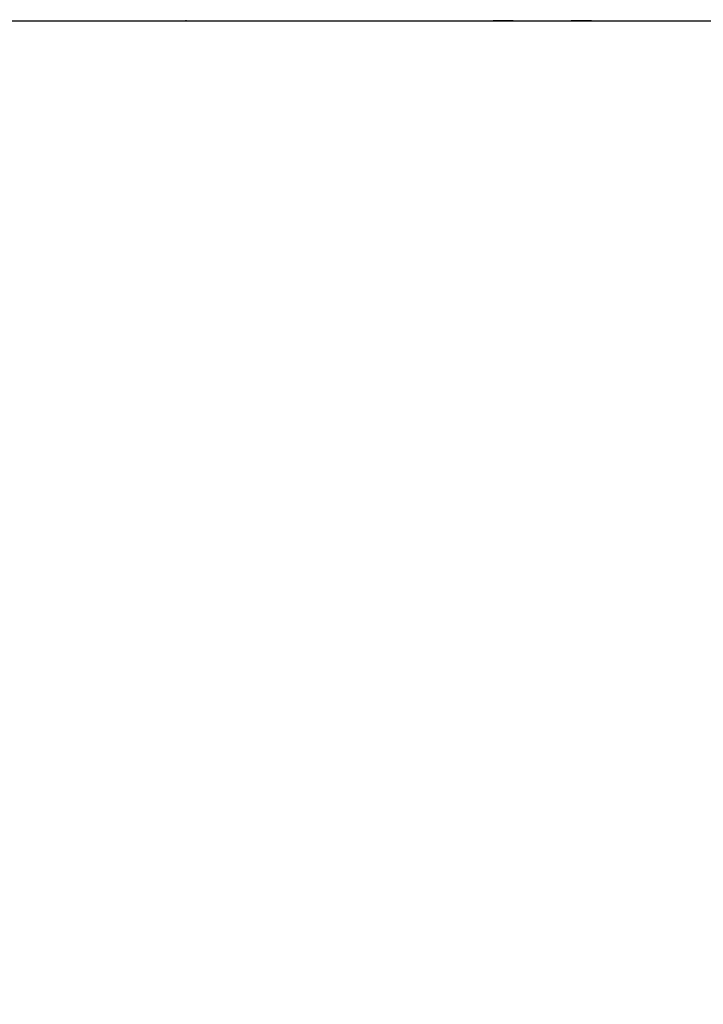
# Paper-space layout '4M DUO Surface plate' of a CAD drawing. Header units: millimetres. Extents: x 20 to 26560, y 40 to 17993.
# Tile 3 of 87: x 3706 to 4591, y 5375 to 6649. Entities that reach past the tile are written whole.
import ezdxf

# ---------------------------------------------------------------- set-up
doc = ezdxf.new("R2010")
doc.units = ezdxf.units.MM
doc.layers.add('COMPONENT_GEOMETRY', color=7, linetype='Continuous')
doc.styles.add('SLDTEXTSTYLE0', font='TXT', dxfattribs={"width": 0.75})
doc.dimstyles.new('SLDDIMSTYLE0', dxfattribs={"dimtxt": 150, "dimasz": 6.604, "dimexe": 0, "dimexo": 0.0625, "dimgap": 37.5, "dimtad": 0, "dimtih": 1, "dimtoh": 1, "dimdec": 0, "dimlfac": 0.5, "dimrnd": 1e-09, "dimzin": 12, "dimdsep": 46, "dimtxsty": 'SLDTEXTSTYLE0', "dimsah": 1, "dimcen": 0.09, "dimadec": 0, "dimazin": 3, "dimtfac": 1, "dimtdec": 0, "dimtofl": 0, "dimtmove": 0, "dimatfit": 3, "dimfxl": 1, "dimfrac": 2, "dimtolj": 1, "dimtzin": 12, "dimarcsym": 0})
doc.dimstyles.new('SLDDIMSTYLE1', dxfattribs={"dimtxt": 150, "dimasz": 6.604, "dimexe": 0, "dimexo": 0.0625, "dimgap": 37.5, "dimtad": 0, "dimtih": 1, "dimtoh": 1, "dimdec": 1, "dimlfac": 0.5, "dimrnd": 1e-09, "dimzin": 12, "dimdsep": 46, "dimtxsty": 'SLDTEXTSTYLE0', "dimsah": 1, "dimcen": 0.09, "dimadec": 0, "dimazin": 3, "dimtfac": 1, "dimtdec": 1, "dimtofl": 0, "dimtmove": 0, "dimatfit": 3, "dimfxl": 1, "dimfrac": 2, "dimtolj": 1, "dimtzin": 12, "dimarcsym": 0})

# ---------------------------------------------------------------- blocks, each defined once
blk = doc.blocks.new('_D_10')
at = {"layer": 'COMPONENT_GEOMETRY', "color": 7, "ltscale": 2}
for p, q in [((8984.1, 8122.3), (597.1, 8122.3)), ((603.5, 8122.3), (603.5, 5320.9)), ((603.5, 2281.3), (603.5, 5082.8)), ((8778.9, 2281.3), (597.1, 2281.3))]:
    blk.add_line(p, q, dxfattribs=at)
for points in [[(603.5, 8122.3), (602.5, 8115.7), (604.5, 8115.7)], [(603.5, 2281.3), (604.5, 2287.9), (602.5, 2287.9)]]:
    blk.add_solid(points, dxfattribs=at)
at = {"layer": 'COMPONENT_GEOMETRY', "color": 7, "ltscale": 2, "insert": (298.7, 5276.1), "char_height": 150, "attachment_point": 1, "style": 'SLDTEXTSTYLE0'}
blk.add_mtext('2920.5', dxfattribs=at)
blk = doc.blocks.new('_D_12')
at = {"layer": 'COMPONENT_GEOMETRY', "color": 7, "ltscale": 2}
for p, q in [((1221.8, 6645.1), (1221.8, 3012.8)), ((9418.5, 2304.9), (9418.5, 3025.5)), ((1221.8, 3019.2), (5098.5, 3019.2)), ((9418.5, 3019.2), (5541.8, 3019.2))]:
    blk.add_line(p, q, dxfattribs=at)
for points in [[(1221.8, 3019.2), (1228.4, 3018.2), (1228.4, 3020.2)], [(9418.5, 3019.2), (9411.9, 3020.2), (9411.9, 3018.2)]]:
    blk.add_solid(points, dxfattribs=at)
at = {"layer": 'COMPONENT_GEOMETRY', "color": 7, "ltscale": 2, "insert": (5098.5, 3093.5), "char_height": 150, "attachment_point": 1, "style": 'SLDTEXTSTYLE0'}
blk.add_mtext('4098', dxfattribs=at)

psp = doc.layouts.new('4M DUO Surface plate')

# ---------------------------------------------------------------- linework, layer by layer
at = {"color": 7, "linetype": 'Continuous', "lineweight": 25, "ltscale": 2}
for p, q in [((2393.3, 6647.65), (5221.54, 6647.65)), ((4345.18, 6647.65), (4319.32, 6647.65)), ((4446.37, 6647.65), (4420.03, 6647.65))]:
    psp.add_line(p, q, dxfattribs=at)
psp.add_open_spline([(3922.45, 6647.65), (3922.28, 6647.65), (3921.75, 6647.65), (3921.23, 6647.65), (3920.87, 6647.65)], degree=3, knots=[0, 0, 0, 0, 0.3175562, 1, 1, 1, 1], dxfattribs=at)

# ---------------------------------------------------------------- dimensions: what is measured, and where the dimension line sits
at = {"layer": 'COMPONENT_GEOMETRY', "color": 7, "ltscale": 2}
dim = psp.add_linear_dim(base=(603.47, 2281.33), p1=(8986.59, 8122.33), p2=(8781.46, 2281.33), angle=90, dimstyle='SLDDIMSTYLE1', dxfattribs=at)
dim.commit()
dim.dimension.update_dxf_attribs({"geometry": '_D_10', "text_midpoint": (603.47, 5201.83), "dimtype": 160})
dim = psp.add_linear_dim(base=(1221.8, 3019.17), p1=(9418.46, 2302.33), p2=(1221.8, 6647.65), dimstyle='SLDDIMSTYLE0', dxfattribs=at)
dim.commit()
dim.dimension.update_dxf_attribs({"geometry": '_D_12', "text_midpoint": (5320.13, 3019.17), "dimtype": 160})

doc.saveas('drawing.dxf')
